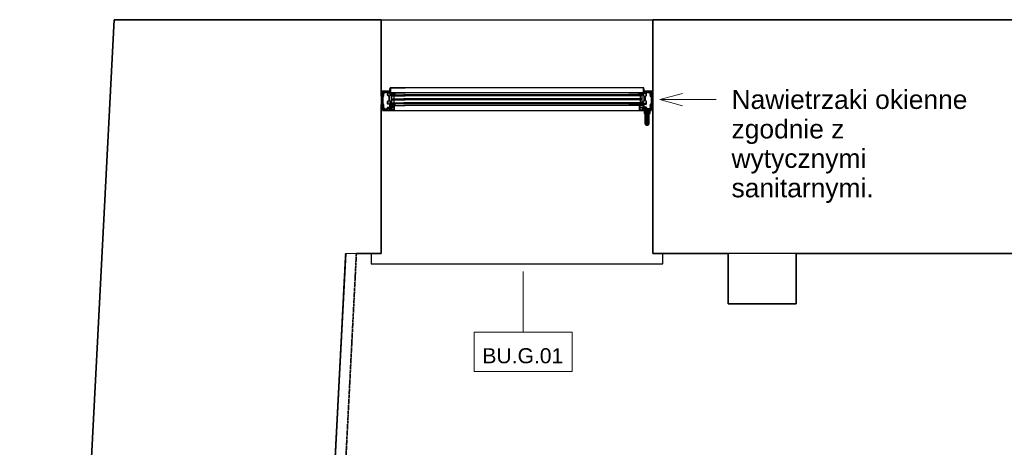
# Model space of a CAD drawing. Header units: centimetres. Extents: x -916 to 180, y 2044 to 2775.
# Tile 3 of 8: x -916 to -525, y 2605 to 2775. Entities that reach past the tile are written whole.
import ezdxf

# ---------------------------------------------------------------- set-up
doc = ezdxf.new("R2010")
doc.units = ezdxf.units.CM
doc.linetypes.add('Wyburzony', pattern=[0.48, 0.32, -0.16])
for name, color, linetype, lineweight in [('Elementy szczegółów', 8, 'Continuous', 25), ('Krawędzie wspólne-1', 135, 'Continuous', 18), ('Krawędzie wspólne-2', 241, 'Wyburzony', 18), ('Notatki tekstowe', 50, 'Continuous', 9), ('Notatki tekstowe-1', 7, 'Continuous', 9), ('Okna', 8, 'Continuous', 25), ('Okna-1', 9, 'Continuous', 25), ('Oznaczenia wielu kategorii', 50, 'Continuous', 9), ('Oznaczenia wielu kategorii-1', 7, 'Continuous', 9), ('Ściany', 8, 'Continuous', 25), ('Ściany-1', 55, 'Continuous', 35), ('Ściany-2', 21, 'Wyburzony', 35)]:
    doc.layers.add(name, color=color, linetype=linetype, lineweight=lineweight)
doc.styles.add('Arial', font='arial.ttf', dxfattribs={"height": 7.5})
doc.styles.add('Arial_1', font='arial.ttf', dxfattribs={"height": 6})

# ---------------------------------------------------------------- blocks, each defined once
blk = doc.blocks.new('Zabudowa_szachtu2 - Zabudowa_szachtu-810501-Stan_istniejący _ zmiany bud_')
at = {"layer": 'Ściany'}
blk.add_line((-607.22, 2682.08), (-634.22, 2682.08), dxfattribs=at)
at = {"layer": 'Ściany-1'}
for p, q in [((-634.22, 2682.08), (-634.22, 2662.08)), ((-607.22, 2662.08), (-607.22, 2682.08)), ((-634.22, 2662.08), (-607.22, 2662.08))]:
    blk.add_line(p, q, dxfattribs=at)
blk = doc.blocks.new('JANSEN_AG_Jansen_Janisol_Arte_66_window_2022 - Type 1-V2-Stan_istniejący _ zmiany bud_')
at = {"layer": 'Okna-1'}
for points in [[(52.55, 9.25), (52.9, 9.25), (52.9, 10.45), (50.5, 10.45), (50.53, 9.25), (52.3, 9.25)], [(51.7, 4.55), (51.93, 4.58), (52.15, 4.67), (52.34, 4.81), (52.48, 5), (52.57, 5.22), (52.6, 5.45), (52.57, 9.25), (50.8, 9.25), (50.83, 5.22), (50.92, 5), (51.06, 4.81), (51.25, 4.67), (51.47, 4.58)]]:
    blk.add_hatch(color=256, dxfattribs=at).paths.add_polyline_path(points)
at = {"layer": 'Elementy szczegółów'}
for p, q in [((-50.69, 18.05), (-54, 18.05)), ((-54, 18.05), (-54, 11.45)), ((-54, 18.05), (-54, 11.45)), ((-54, 18.05), (-54, 11.45)), ((-54, 16.45), (-54, 16.7)), ((-53.85, 18.05), (-51.15, 18.05)), ((-51.15, 17.75), (-53.55, 17.75)), ((-53.55, 17.45), (-53.15, 17.45)), ((-53.54, 17.75), (-53.06, 17.75)), ((-53.08, 17.54), (-53.29, 17.56)), ((-53, 17.08), (-52.98, 17.43)), ((-53, 16.45), (-53, 16.7)), ((-52.93, 17.06), (-52.97, 17.05)), ((-52.94, 17.75), (-51.15, 17.75)), ((-52.75, 17.42), (-52.86, 17.14)), ((-51.5, 16.64), (-51.5, 16.89)), ((-51.49, 17.69), (-51.23, 17.7)), ((-51.14, 17.5), (-51.36, 17.45)), ((-51.35, 17.45), (-48.85, 17.45)), ((-51.09, 17.74), (-51.07, 17.58)), ((-50.45, 19.45), (-50.69, 18.05)), ((50.44, 19.45), (-50.45, 19.45)), ((-50.2, 16.64), (-50.2, 16.89)), ((-50, 16.65), (-50.16, 16.77)), ((-48.85, 17.15), (-50.15, 17.15)), ((-50.13, 16.84), (-49.77, 16.9)), ((-50.01, 16.74), (-49.99, 16.67)), ((-49.91, 16.72), (-49.91, 16.71)), ((-49.8, 16.25), (-44.5, 16.25)), ((-49.7, 17.1), (-48.93, 17.1)), ((-49.24, 16.7), (-49.28, 16.75)), ((-49.18, 16.74), (-49.21, 16.71)), ((-48.7, 16.91), (-49.06, 16.92)), ((-48.9, 16.25), (-48.9, 15.08)), ((-48.85, 17.45), (-44.5, 17.45)), ((-48.7, 17.26), (-48.7, 17.3)), ((-48.59, 16.75), (-48.66, 16.88)), ((45, 17.45), (-45, 17.45)), ((45, 16.65), (-45, 16.65)), ((45, 16.25), (-45, 16.25)), ((48.85, 17.45), (44.5, 17.45)), ((49.8, 16.25), (44.5, 16.25)), ((48.59, 16.75), (48.66, 16.88)), ((48.7, 17.26), (48.7, 17.3)), ((48.7, 16.91), (49.06, 16.92)), ((51.35, 17.45), (48.85, 17.45)), ((48.85, 17.15), (50.15, 17.15)), ((48.9, 16.25), (48.9, 15.08)), ((49.7, 17.1), (48.93, 17.1)), ((49.18, 16.74), (49.21, 16.71)), ((49.24, 16.7), (49.28, 16.75)), ((50.13, 16.84), (49.77, 16.9)), ((49.91, 16.72), (49.91, 16.71)), ((50.01, 16.74), (49.99, 16.67)), ((50, 16.65), (50.16, 16.77)), ((50.2, 16.64), (50.2, 16.89)), ((50.69, 18.05), (50.44, 19.45)), ((54, 18.05), (50.69, 18.05)), ((51.09, 17.74), (51.07, 17.58)), ((51.14, 17.5), (51.36, 17.45)), ((53.85, 18.05), (51.15, 18.05)), ((52.94, 17.75), (51.15, 17.75)), ((51.15, 17.75), (53.55, 17.75)), ((51.49, 17.69), (51.23, 17.7)), ((51.5, 16.64), (51.5, 16.89)), ((52.75, 17.42), (52.86, 17.14)), ((52.93, 17.06), (52.97, 17.05)), ((53, 17.08), (52.98, 17.43)), ((53, 16.45), (53, 16.7)), ((53.54, 17.75), (53.06, 17.75)), ((53.08, 17.54), (53.29, 17.56)), ((53.55, 17.45), (53.15, 17.45)), ((54, 11.45), (54, 18.05)), ((54, 18.05), (54, 11.45)), ((54, 18.05), (54, 11.45)), ((54, 16.45), (54, 16.7)), ((-54, 12.21), (-54, 12.46)), ((-53, 12.21), (-53, 12.46)), ((-51.5, 13.51), (-51.5, 13.76)), ((-50.6, 12.95), (-51.35, 12.95)), ((-51.3, 13.1), (-50.56, 13.1)), ((-50.5, 11.8), (-50.5, 12.85)), ((-50.36, 12.9), (-50.36, 11.75)), ((-50.2, 13.51), (-50.2, 13.76)), ((-50.01, 13.26), (-50.03, 13.24)), ((-50.02, 13.23), (-49.94, 13.21)), ((-49.92, 13.18), (-49.94, 13.17)), ((-49.93, 13.14), (-49.85, 13.13)), ((-49.84, 13.09), (-49.86, 13.07)), ((-49.85, 13.06), (-49.75, 13.04)), ((-49.8, 15.08), (-44.5, 15.08)), ((-49.8, 14.68), (-44.5, 14.68)), ((-49.8, 13.5), (-44.5, 13.5)), ((-49.65, 12.65), (-49.65, 12.75)), ((-49.51, 12.5), (-49.55, 12.5)), ((-48.73, 12.5), (-49.45, 12.5)), ((-49.05, 12.9), (-48.7, 12.95)), ((-49, 12.42), (-49, 12.4)), ((-48.78, 12.5), (-48.92, 12.5)), ((-48.9, 14.68), (-48.9, 13.5)), ((-48.84, 12.19), (-48.84, 11.58)), ((-48.7, 12.36), (-48.7, 12.47)), ((-48.7, 10.58), (-48.7, 12.42)), ((-48.61, 12.33), (-48.67, 12.33)), ((-48.65, 12.33), (-44.5, 12.33)), ((-48.5, 13.05), (-48.44, 13.09)), ((45, 15.08), (-45, 15.08)), ((45, 14.68), (-45, 14.68)), ((45, 13.5), (-45, 13.5)), ((45, 13.1), (-45, 13.1)), ((45, 12.33), (-45, 12.33)), ((49.8, 15.08), (44.5, 15.08)), ((49.8, 14.68), (44.5, 14.68)), ((49.8, 13.5), (44.5, 13.5)), ((48.65, 12.33), (44.5, 12.33)), ((48.5, 13.05), (48.44, 13.09)), ((48.61, 12.33), (48.67, 12.33)), ((49.05, 12.9), (48.7, 12.95)), ((48.7, 12.36), (48.7, 12.47)), ((48.7, 10.58), (48.7, 12.42)), ((48.73, 12.5), (49.45, 12.5)), ((48.78, 12.5), (48.92, 12.5)), ((48.84, 12.19), (48.84, 11.58)), ((48.9, 14.68), (48.9, 13.5)), ((49, 12.42), (49, 12.4)), ((49.51, 12.5), (49.55, 12.5)), ((49.65, 12.65), (49.65, 12.75)), ((49.85, 13.06), (49.75, 13.04)), ((49.84, 13.09), (49.86, 13.07)), ((49.93, 13.14), (49.85, 13.13)), ((49.92, 13.18), (49.94, 13.17)), ((50.02, 13.23), (49.94, 13.21)), ((50.01, 13.26), (50.03, 13.24)), ((50.2, 13.51), (50.2, 13.76)), ((50.36, 12.9), (50.36, 11.75)), ((50.5, 11.8), (50.5, 12.85)), ((51.3, 13.1), (50.56, 13.1)), ((50.6, 12.95), (51.35, 12.95)), ((51.5, 13.51), (51.5, 13.76)), ((53, 12.21), (53, 12.46)), ((54, 12.21), (54, 12.46)), ((-54, 11.45), (-53.5, 11.45)), ((-53.15, 11.45), (-53.85, 11.45)), ((-53.5, 10.45), (53.5, 10.45)), ((-53.45, 10.98), (-53.4, 11.08)), ((-53.2, 10.83), (-53.14, 10.92)), ((-53.19, 11.26), (-52.91, 11.26)), ((-53.14, 10.92), (-53.19, 10.83)), ((-53.17, 11.45), (-53.16, 11.45)), ((-53.15, 10.75), (-51.71, 10.75)), ((-50.35, 10.45), (-53.15, 10.45)), ((-52.88, 11.23), (-52.88, 11.06)), ((-52.82, 11), (-51.99, 11)), ((-52.19, 10.83), (-52.25, 10.77)), ((-51.96, 10.76), (-52.13, 10.84)), ((-51.71, 10.75), (-51.9, 10.75)), ((-51.89, 11.06), (-51.81, 11.07)), ((-51.67, 10.83), (-51.77, 11)), ((-51.64, 11.08), (-51.54, 10.91)), ((-51.59, 11.3), (-51.55, 11.3)), ((-51.55, 11.15), (-51.59, 11.15)), ((-51.5, 11.35), (-51.5, 11.55)), ((-51.35, 11.7), (-50.6, 11.7)), ((-50.2, 11.45), (-50.2, 10.95)), ((-50.2, 10.71), (-50.2, 10.63)), ((-50.08, 10.5), (-48.78, 10.5)), ((-49.88, 10.83), (-50.06, 10.85)), ((-49.91, 10.92), (-49.91, 11.48)), ((-49.81, 10.7), (-49.81, 10.76)), ((-48.89, 10.64), (-49.76, 10.64)), ((-48.89, 11.53), (-49.69, 11.53)), ((-49.69, 11.4), (-48.89, 11.4)), ((-48.84, 11.35), (-48.84, 10.69)), ((50.07, 10.5), (48.78, 10.5)), ((48.84, 11.35), (48.84, 10.69)), ((48.89, 11.53), (49.68, 11.53)), ((49.68, 11.4), (48.89, 11.4)), ((48.89, 10.64), (49.76, 10.64)), ((49.81, 10.7), (49.81, 10.76)), ((49.88, 10.83), (50.06, 10.85)), ((49.91, 10.92), (49.91, 11.48)), ((50.2, 11.45), (50.2, 10.95)), ((50.2, 10.71), (50.2, 10.63)), ((50.35, 10.45), (53.15, 10.45)), ((51.35, 11.7), (50.6, 11.7)), ((51.5, 11.35), (51.5, 11.55)), ((51.64, 11.08), (51.54, 10.91)), ((51.59, 11.3), (51.55, 11.3)), ((51.55, 11.15), (51.59, 11.15)), ((51.67, 10.83), (51.77, 11)), ((51.71, 10.75), (51.9, 10.75)), ((53.15, 10.75), (51.71, 10.75)), ((51.89, 11.06), (51.81, 11.07)), ((51.96, 10.76), (52.13, 10.84)), ((52.82, 11), (51.99, 11)), ((52.19, 10.83), (52.25, 10.77)), ((52.88, 11.23), (52.88, 11.06)), ((53.19, 11.26), (52.91, 11.26)), ((53.2, 10.83), (53.14, 10.92)), ((53.14, 10.92), (53.19, 10.83)), ((53.17, 11.45), (53.15, 11.45)), ((53.15, 11.45), (53.85, 11.45)), ((53.45, 10.98), (53.4, 11.08)), ((53.5, 11.45), (54, 11.45))]:
    blk.add_line(p, q, dxfattribs=at)
at = {"layer": 'Elementy szczegółów', "flags": 128}
for points in [[(-54, 16.07), (-54, 16.45), (-53.93, 16.45), (-53.93, 16.7), (-54, 16.7), (-54, 17.9)], [(-53.55, 17.89), (-51.15, 17.89), (-51.15, 17.9), (-53.85, 17.9), (-53.85, 16.7), (-53.78, 16.7), (-53.78, 16.45), (-53.85, 16.45), (-53.85, 16.05), (-53.7, 15.9), (-53.81, 15.79), (-53.94, 15.93)], [(-53.06, 15.93), (-53.19, 15.79), (-53.3, 15.9), (-53.15, 16.05), (-53.15, 16.45), (-53.23, 16.45), (-53.23, 16.7), (-53.15, 16.7), (-53.15, 17.3), (-53.55, 17.3)], [(-53, 17.3), (-53, 16.7), (-53.08, 16.7), (-53.08, 16.45), (-53, 16.45), (-53, 16.07)], [(-51.5, 16.48), (-51.5, 16.64), (-51.43, 16.64), (-51.43, 16.89), (-51.5, 16.89), (-51.5, 17.3)], [(-50.15, 17.29), (-48.85, 17.29), (-48.85, 17.3), (-50.4, 17.3), (-51.35, 17.3), (-51.35, 16.89), (-51.28, 16.89), (-51.28, 16.64), (-51.35, 16.64), (-51.35, 16.46), (-51.2, 16.31), (-51.31, 16.2), (-51.44, 16.34)], [(-50.3, 19.12), (-50.3, 17.45), (-50.6, 17.45)], [(-50.26, 16.34), (-50.39, 16.2), (-50.5, 16.31), (-50.35, 16.46), (-50.35, 16.64), (-50.43, 16.64), (-50.43, 16.89), (-50.35, 16.89), (-50.35, 17.09)], [(-44.5, 17.45), (-50.3, 17.45), (-50.3, 19.45), (-44.5, 19.45)], [(-50.2, 17.1), (-50.2, 16.89), (-50.28, 16.89), (-50.28, 16.64), (-50.2, 16.64), (-50.2, 16.48)], [(-44.5, 13.1), (-49.8, 13.1), (-49.8, 16.65), (-44.5, 16.65)], [(-49.31, 16.76), (-49.43, 16.76), (-49.55, 16.75)], [(44.5, 17.45), (50.3, 17.45), (50.3, 19.45), (44.5, 19.45)], [(44.5, 13.1), (49.8, 13.1), (49.8, 16.65), (44.5, 16.65)], [(50.15, 17.29), (48.85, 17.29), (48.85, 17.3), (50.4, 17.3), (51.35, 17.3), (51.35, 16.89), (51.27, 16.89), (51.27, 16.64), (51.35, 16.64), (51.35, 16.46), (51.2, 16.31), (51.31, 16.2), (51.44, 16.34)], [(49.31, 16.76), (49.43, 16.76), (49.55, 16.75)], [(50.2, 17.1), (50.2, 16.89), (50.27, 16.89), (50.27, 16.64), (50.2, 16.64), (50.2, 16.48)], [(50.26, 16.34), (50.39, 16.2), (50.5, 16.31), (50.35, 16.46), (50.35, 16.64), (50.42, 16.64), (50.42, 16.89), (50.35, 16.89), (50.35, 17.09)], [(50.3, 19.12), (50.3, 17.45), (50.6, 17.45)], [(53.54, 17.89), (51.15, 17.89), (51.15, 17.9), (53.85, 17.9), (53.85, 16.7), (53.77, 16.7), (53.77, 16.45), (53.85, 16.45), (53.85, 16.05), (53.7, 15.9), (53.81, 15.79), (53.94, 15.93)], [(51.5, 16.48), (51.5, 16.64), (51.42, 16.64), (51.42, 16.89), (51.5, 16.89), (51.5, 17.3)], [(53, 17.3), (53, 16.7), (53.07, 16.7), (53.07, 16.45), (53, 16.45), (53, 16.07)], [(53.06, 15.93), (53.19, 15.79), (53.3, 15.9), (53.15, 16.05), (53.15, 16.45), (53.22, 16.45), (53.22, 16.7), (53.15, 16.7), (53.15, 17.3), (53.54, 17.3)], [(54, 16.07), (54, 16.45), (53.92, 16.45), (53.92, 16.7), (54, 16.7), (54, 17.9)], [(-54, 11.6), (-54, 12.21), (-53.93, 12.21), (-53.93, 12.46), (-54, 12.46), (-54, 12.83)], [(-53.94, 12.97), (-53.81, 13.11), (-53.7, 13), (-53.85, 12.85), (-53.85, 12.46), (-53.78, 12.46), (-53.78, 12.21), (-53.85, 12.21), (-53.85, 11.6), (-53.15, 11.6), (-53.15, 12.21), (-53.23, 12.21), (-53.23, 12.46), (-53.15, 12.46), (-53.15, 12.85), (-53.3, 13), (-53.19, 13.11), (-53.06, 12.97)], [(-51.72, 10.61), (-53.15, 10.61), (-51.71, 10.6), (-50.35, 10.6), (-50.35, 13.51), (-50.43, 13.51), (-50.43, 13.76), (-50.35, 13.76), (-50.35, 13.94), (-50.5, 14.09), (-50.39, 14.2), (-50.26, 14.06)], [(-53, 12.83), (-53, 12.46), (-53.08, 12.46), (-53.08, 12.21), (-53, 12.21), (-53, 11.6)], [(-51.5, 13.1), (-51.5, 13.51), (-51.43, 13.51), (-51.43, 13.76), (-51.5, 13.76), (-51.5, 13.92)], [(-51.44, 14.06), (-51.31, 14.2), (-51.2, 14.09), (-51.35, 13.94), (-51.35, 13.76), (-51.28, 13.76), (-51.28, 13.51), (-51.35, 13.51), (-51.35, 13.15)], [(-50.2, 13.92), (-50.2, 13.76), (-50.28, 13.76), (-50.28, 13.51), (-50.2, 13.51), (-50.2, 10.6)], [(-49.02, 12.38), (-49.8, 12.38), (-49.8, 12.24), (-48.89, 12.24)], [(-49.73, 13.02), (-49.74, 12.98), (-49.72, 12.97)], [(49.02, 12.38), (49.8, 12.38), (49.8, 12.24), (48.89, 12.24)], [(49.73, 13.02), (49.74, 12.98), (49.72, 12.97)], [(50.2, 13.92), (50.2, 13.76), (50.27, 13.76), (50.27, 13.51), (50.2, 13.51), (50.2, 10.6)], [(51.72, 10.61), (53.15, 10.61), (51.71, 10.6), (50.35, 10.6), (50.35, 13.51), (50.42, 13.51), (50.42, 13.76), (50.35, 13.76), (50.35, 13.94), (50.5, 14.09), (50.39, 14.2), (50.26, 14.06)], [(51.44, 14.06), (51.31, 14.2), (51.2, 14.09), (51.35, 13.94), (51.35, 13.76), (51.27, 13.76), (51.27, 13.51), (51.35, 13.51), (51.35, 13.15)], [(51.5, 13.1), (51.5, 13.51), (51.42, 13.51), (51.42, 13.76), (51.5, 13.76), (51.5, 13.92)], [(53, 12.83), (53, 12.46), (53.07, 12.46), (53.07, 12.21), (53, 12.21), (53, 11.6)], [(53.94, 12.97), (53.81, 13.11), (53.7, 13), (53.85, 12.85), (53.85, 12.46), (53.77, 12.46), (53.77, 12.21), (53.85, 12.21), (53.85, 11.6), (53.15, 11.6), (53.15, 12.21), (53.22, 12.21), (53.22, 12.46), (53.15, 12.46), (53.15, 12.85), (53.3, 13), (53.19, 13.11), (53.06, 12.97)], [(54, 11.6), (54, 12.21), (53.92, 12.21), (53.92, 12.46), (54, 12.46), (54, 12.83)], [(-53.31, 10.9), (-53.26, 11), (-53.26, 11), (-53.32, 10.9)], [(-50.56, 11.55), (-51.35, 11.55), (-51.35, 11.35)], [(-50.2, 11), (-50.9, 11), (-50.98, 11.16), (-50.98, 11.24), (-50.9, 11.4), (-50.2, 11.4)], [(-50.98, 11.16), (-50.55, 11.4), (-50.55, 11)], [(-50.17, 10.92), (-50.15, 10.92), (-50.15, 11.48), (-50.17, 11.48)], [(-49.92, 10.9), (-50.02, 10.85), (-50.05, 10.85), (-50.05, 11.55), (-50.02, 11.55)], [(-50.02, 10.85), (-50.02, 11.55), (-49.92, 11.5)], [(49.92, 10.9), (50.02, 10.85), (50.05, 10.85), (50.05, 11.55), (50.02, 11.55)], [(50.02, 10.85), (50.02, 11.55), (49.92, 11.5)], [(50.17, 10.92), (50.15, 10.92), (50.15, 11.48), (50.17, 11.48)], [(50.2, 11), (50.9, 11), (50.98, 11.16), (50.98, 11.24), (50.9, 11.4), (50.2, 11.4)], [(50.98, 11.16), (50.55, 11.4), (50.55, 11)], [(50.56, 11.55), (51.35, 11.55), (51.35, 11.35)], [(53.31, 10.9), (53.26, 11), (53.26, 11), (53.32, 10.9)]]:
    blk.add_lwpolyline(points, dxfattribs=at)
for points in [[(-53.85, 12.21), (-53.78, 12.21), (-53.78, 12.46), (-53.85, 12.46), (-53.85, 12.85), (-53.7, 13), (-53.7, 15.9), (-53.85, 16.05), (-53.85, 16.45), (-53.78, 16.45), (-53.78, 16.7), (-53.85, 16.7), (-53.85, 17.15), (-53.7, 17.3), (-53.3, 17.3), (-53.15, 17.15), (-53.15, 16.7), (-53.23, 16.7), (-53.23, 16.45), (-53.15, 16.45), (-53.15, 16.05), (-53.3, 15.9), (-53.3, 13), (-53.15, 12.85), (-53.15, 12.46), (-53.23, 12.46), (-53.23, 12.21), (-53.15, 12.21), (-53.15, 11.75), (-53.3, 11.6), (-53.7, 11.6), (-53.85, 11.75)], [(-50.5, 16.31), (-50.35, 16.46), (-50.35, 16.64), (-50.43, 16.64), (-50.43, 16.89), (-50.35, 16.89), (-50.35, 17.15), (-50.5, 17.3), (-51.2, 17.3), (-51.35, 17.15), (-51.35, 16.89), (-51.28, 16.89), (-51.28, 16.64), (-51.35, 16.64), (-51.35, 16.46), (-50.9, 16.01), (-50.9, 14.39), (-51.35, 13.94), (-51.35, 13.76), (-51.28, 13.76), (-51.28, 13.51), (-51.35, 13.51), (-51.35, 13.25), (-51.2, 13.1), (-50.5, 13.1), (-50.35, 13.25), (-50.35, 13.51), (-50.43, 13.51), (-50.43, 13.76), (-50.35, 13.76), (-50.35, 13.94), (-50.5, 14.09)], [(-50.45, 19.45), (-50.3, 19.45), (-50.3, 19.12), (-50.6, 17.45), (-50.8, 17.45)], [(-49, 17.15), (-49, 17.1), (-49.7, 17.1), (-49.69, 17.15)], [(49, 17.15), (49, 17.1), (49.7, 17.1), (49.69, 17.15)], [(50.44, 19.45), (50.3, 19.45), (50.3, 19.12), (50.6, 17.45), (50.8, 17.45)], [(50.5, 16.31), (50.35, 16.46), (50.35, 16.64), (50.42, 16.64), (50.42, 16.89), (50.35, 16.89), (50.35, 17.15), (50.5, 17.3), (51.2, 17.3), (51.35, 17.15), (51.35, 16.89), (51.27, 16.89), (51.27, 16.64), (51.35, 16.64), (51.35, 16.46), (50.9, 16.01), (50.9, 14.39), (51.35, 13.94), (51.35, 13.76), (51.27, 13.76), (51.27, 13.51), (51.35, 13.51), (51.35, 13.25), (51.2, 13.1), (50.5, 13.1), (50.35, 13.25), (50.35, 13.51), (50.42, 13.51), (50.42, 13.76), (50.35, 13.76), (50.35, 13.94), (50.5, 14.09)], [(53.85, 12.21), (53.77, 12.21), (53.77, 12.46), (53.85, 12.46), (53.85, 12.85), (53.7, 13), (53.7, 15.9), (53.85, 16.05), (53.85, 16.45), (53.77, 16.45), (53.77, 16.7), (53.85, 16.7), (53.85, 17.15), (53.7, 17.3), (53.3, 17.3), (53.15, 17.15), (53.15, 16.7), (53.22, 16.7), (53.22, 16.45), (53.15, 16.45), (53.15, 16.05), (53.3, 15.9), (53.3, 13), (53.15, 12.85), (53.15, 12.46), (53.22, 12.46), (53.22, 12.21), (53.15, 12.21), (53.15, 11.75), (53.3, 11.6), (53.7, 11.6), (53.85, 11.75)]]:
    blk.add_lwpolyline(points, close=True, dxfattribs=at)
at = {"layer": 'Elementy szczegółów'}
for centre, radius, start, end in [((-53.85, 17.9), 0.15, 90, 180), ((-53.8, 16.07), 0.2, 180, 225), ((-53.55, 17.6), 0.295, 90, 270), ((-53.55, 17.6), 0.15, 90, 270), ((-53.53, 17.63), 0.118, 95.6445, 218.7253), ((-53.35, 17.81), 0.365, 223.5519, 261.2737), ((-53.48, 17.56), 0.021, 39.2375, 229.1173), ((-53.27, 17.87), 0.396, 235.8759, 251.9874), ((-53.15, 17.9), 0.451, 225.2369, 262.0464), ((-53.4, 17.47), 0.0247, 260.6822, 74.3018), ((-53.29, 17.54), 0.0168, 88.3181, 211.6819), ((-53.18, 17.69), 0.203, 231.4189, 261.1971), ((-53.21, 17.47), 0.0212, 270.7551, 92.9813), ((-53.15, 17.3), 0.15, 0, 90), ((-53.09, 17.43), 0.111, 2.2068, 83.2647), ((-53.07, 17.72), 0.0303, 40.0346, 86.665), ((-53.2, 16.07), 0.2, 315, 0), ((-53, 17.78), 0.0542, 221.9334, 318.0666), ((-52.98, 17.07), 0.025, 166.9682, 283.0318), ((-52.94, 17.72), 0.0325, 97.2961, 138.0607), ((-52.96, 17.17), 0.11, 287.1159, 346.003), ((-52.63, 17.36), 0.134, 95.8263, 153.3731), ((-54.97, 38.52), 21.16, 276.3107, 279.1697), ((-51.65, 17.42), 0.0405, 87.0635, 280.5466), ((-51.66, 17.62), 0.166, 271.6692, 307.1717), ((-51.72, 17.96), 0.586, 277.473, 292.527), ((-51.47, 16.87), 0.772, 76.741, 99.7196), ((-51.44, 17.4), 0.144, 94.6394, 141.8649), ((-51.49, 17.68), 0.00917, 88.033, 270), ((-51.26, 16.78), 0.679, 99.0644, 110.9356), ((-51.35, 17.3), 0.15, 90, 180), ((-51.3, 16.48), 0.2, 180, 225), ((-51.49, 16.63), 1.05, 78.8118, 90.244), ((-51.45, 17.5), 0.0126, 95.8171, 255.3907), ((-51.5, 17.96), 0.453, 275.3486, 300.5223), ((-51.48, 18.12), 0.63, 272.1223, 297.6366), ((-51.48, 17.89), 0.346, 273.7934, 301.8936), ((-51.3, 17.61), 0.0134, 287.4026, 72.5974), ((-51.29, 17.61), 0.0462, 305.1137, 76.6022), ((-51.23, 17.62), 0.073, 299.673, 90.327), ((-51.15, 17.9), 0.15, 0, 90), ((-51.15, 17.9), 0.15, 270, 0), ((-51.15, 17.91), 0.162, 270.008, 281.4781), ((-51.15, 17.58), 0.0819, 277.0768, 0), ((-51.11, 17.73), 0.02, 8.2975, 108.8505), ((-50.15, 17.09), 0.2, 90, 180), ((-50.4, 16.48), 0.2, 315, 0), ((-50.15, 17.1), 0.05, 90.0096, 178.7558), ((-50.14, 16.8), 0.0278, 123.5601, 232.5775), ((-50.07, 16.68), 0.162, 110.2761, 123.2509), ((-50.08, 17.06), 0.0251, 98.1708, 269.8705), ((-49.8, 15.24), 1.86, 86.7642, 98.6585), ((-50.13, 14.71), 2.32, 81.1304, 88.8304), ((-50, 16.74), 0.012, 43.2835, 194.0108), ((-50, 16.66), 0.0112, 232.1176, 20.4022), ((-49.63, 17.15), 0.539, 228.1054, 236.7263), ((-49.92, 16.71), 0.0112, 243.4141, 20.6435), ((-49.86, 16.74), 0.0579, 162.3195, 198.9111), ((-49.9, 16.75), 0.0126, 88.7763, 159.4345), ((-49.65, 19.86), 3.1, 265.3001, 271.7307), ((-49.78, 16.95), 0.0526, 287.5217, 78.0648), ((-49.3, 16.74), 0.0263, 36.8524, 93.5031), ((-49.23, 16.72), 0.0205, 221.1312, 325.1826), ((-49.16, 16.72), 0.0298, 65.5834, 139.44), ((-48.54, 18.58), 1.93, 251.7544, 270.402), ((-49.1, 16.9), 0.0138, 112.3843, 208.529), ((-49.07, 16.91), 0.05, 202.5905, 247.4095), ((-49.07, 16.84), 0.0822, 85.3454, 116.6744), ((-48.44, 18.3), 1.58, 245.5567, 266.7641), ((-48.93, 17.15), 0.0512, 269.8088, 315.4387), ((-48.87, 17.09), 0.0361, 44.0136, 134.5246), ((-48.85, 17.3), 0.15, 0, 90), ((-48.85, 17.3), 0.15, 270, 0), ((-48.8, 17.14), 0.0475, 217.0257, 306.3102), ((-48.87, 17.25), 0.174, 304.6591, 3.9129), ((-48.67, 17.3), 0.0329, 98.4746, 175.5435), ((-48.71, 16.85), 0.0606, 31.1918, 85.3926), ((-48.66, 17.26), 0.0714, 8.1113, 101.2299), ((-49.92, 17.04), 1.35, 358.1089, 9.7633), ((-48.57, 16.77), 0.0291, 215.8566, 9.9169), ((-47.68, 16.99), 0.884, 179.2559, 193.9116), ((-48.53, 16.69), 0.0389, 267.8033, 82.89), ((48.53, 16.69), 0.0389, 97.11, 272.1967), ((48.44, 18.3), 1.58, 273.2359, 294.4433), ((48.54, 18.58), 1.93, 269.598, 288.2456), ((47.68, 16.99), 0.884, 346.0884, 0.7441), ((48.57, 16.77), 0.0291, 170.0831, 324.1434), ((49.92, 17.04), 1.35, 170.2367, 181.8911), ((48.66, 17.26), 0.0714, 78.7701, 171.8887), ((48.71, 16.85), 0.0606, 94.6074, 148.8082), ((48.67, 17.3), 0.0329, 4.4565, 81.5254), ((48.85, 17.3), 0.15, 90, 180), ((48.85, 17.3), 0.15, 180, 270), ((48.87, 17.25), 0.174, 176.0871, 235.3409), ((48.8, 17.14), 0.0475, 233.6898, 322.9743), ((48.87, 17.09), 0.0361, 45.4754, 135.9864), ((48.93, 17.15), 0.0512, 224.5613, 270.1912), ((49.07, 16.84), 0.0822, 63.3256, 94.6546), ((49.07, 16.91), 0.05, 292.5905, 337.4095), ((49.1, 16.9), 0.0138, 331.471, 67.6157), ((49.16, 16.72), 0.0298, 40.56, 114.4166), ((49.23, 16.72), 0.0205, 214.8174, 318.8688), ((49.3, 16.74), 0.0263, 86.4969, 143.1476), ((49.65, 19.86), 3.1, 268.2693, 274.6999), ((49.8, 15.24), 1.86, 81.3415, 93.2358), ((49.78, 16.95), 0.0526, 101.9352, 252.4783), ((50.13, 14.71), 2.32, 91.1696, 98.8696), ((49.9, 16.75), 0.0126, 20.5655, 91.2237), ((49.86, 16.74), 0.0579, 341.0889, 17.6805), ((49.92, 16.71), 0.0112, 159.3565, 296.5859), ((49.63, 17.15), 0.539, 303.2737, 311.8946), ((50, 16.66), 0.0112, 159.5978, 307.8824), ((50, 16.74), 0.012, 345.9892, 136.7165), ((50.08, 17.06), 0.0251, 270.1295, 81.8292), ((50.07, 16.68), 0.162, 56.7491, 69.7239), ((50.15, 17.09), 0.2, 0, 90), ((50.15, 17.1), 0.05, 1.2442, 89.9904), ((50.14, 16.8), 0.0278, 307.4225, 56.4399), ((50.4, 16.48), 0.2, 180, 225), ((51.15, 17.9), 0.15, 90, 180), ((51.15, 17.9), 0.15, 180, 270), ((51.15, 17.58), 0.0819, 180, 262.9232), ((51.11, 17.73), 0.02, 71.1495, 171.7025), ((51.15, 17.91), 0.162, 258.5219, 269.992), ((51.23, 17.62), 0.073, 89.673, 240.327), ((51.48, 18.12), 0.63, 242.3634, 267.8777), ((51.29, 17.61), 0.0462, 103.3978, 234.8863), ((51.5, 17.96), 0.453, 239.4777, 264.6514), ((51.49, 16.63), 1.05, 89.756, 101.1882), ((51.47, 16.87), 0.772, 80.2804, 103.259), ((51.3, 17.61), 0.0134, 107.4026, 252.5974), ((51.48, 17.89), 0.346, 238.1064, 266.2066), ((51.35, 17.3), 0.15, 0, 90), ((51.26, 16.78), 0.679, 69.0644, 80.9356), ((51.3, 16.48), 0.2, 315, 0), ((51.44, 17.4), 0.144, 38.1351, 85.3606), ((51.45, 17.5), 0.0126, 284.6093, 84.1829), ((51.49, 17.68), 0.00917, 270, 91.967), ((51.72, 17.96), 0.586, 247.473, 262.527), ((51.66, 17.62), 0.166, 232.8283, 268.3308), ((54.97, 38.52), 21.16, 260.8303, 263.6893), ((51.65, 17.42), 0.0405, 259.4534, 92.9365), ((52.63, 17.36), 0.134, 26.6269, 84.1737), ((52.96, 17.17), 0.11, 193.997, 252.8841), ((52.94, 17.72), 0.0325, 41.9393, 82.7039), ((53, 17.78), 0.0542, 221.9334, 318.0666), ((52.98, 17.07), 0.025, 256.9682, 13.0318), ((53.09, 17.43), 0.111, 96.7353, 177.7932), ((53.15, 17.3), 0.15, 90, 180), ((53.2, 16.07), 0.2, 180, 225), ((53.07, 17.72), 0.0303, 93.335, 139.9654), ((53.21, 17.47), 0.0212, 87.0187, 269.2449), ((53.15, 17.9), 0.451, 277.9536, 314.7631), ((53.18, 17.69), 0.203, 278.8029, 308.5811), ((53.29, 17.54), 0.0168, 328.3181, 91.6819), ((53.4, 17.47), 0.0247, 105.6982, 279.3178), ((53.27, 17.87), 0.396, 288.0126, 304.1241), ((53.35, 17.81), 0.365, 278.7263, 316.4481), ((53.48, 17.56), 0.021, 310.8827, 140.7625), ((53.54, 17.6), 0.295, 270, 90), ((53.53, 17.63), 0.118, 321.2747, 84.3555), ((53.55, 17.6), 0.15, 270, 90), ((53.85, 17.9), 0.15, 360, 90), ((53.8, 16.07), 0.2, 315, 0), ((-53.8, 12.83), 0.2, 135, 180), ((-53.2, 12.83), 0.2, 360, 45), ((-51.3, 13.92), 0.2, 135, 180), ((-51.35, 13.1), 0.15, 180, 270), ((-51.3, 13.15), 0.05, 180, 270), ((-50.6, 12.85), 0.1, 0, 90), ((-50.6, 11.8), 0.1, 270, 0), ((-50.56, 12.9), 0.2, 360, 90), ((-50.56, 11.75), 0.2, 270, 0), ((-50.4, 13.92), 0.2, 360, 45), ((-50.17, 13.28), 0.0276, 90.901, 199.1336), ((-30.5, 25.3), 23.08, 211.423, 213.0003), ((-50.16, 12.45), 0.849, 80.5284, 90.2798), ((-50.02, 13.24), 0.0104, 139.8755, 265.0144), ((-50.03, 13.27), 0.0188, 321.0159, 76.9327), ((-49.94, 13.19), 0.0192, 317.2914, 80.619), ((-49.93, 13.16), 0.0145, 136.7774, 264.1038), ((-49.85, 13.07), 0.0107, 129.7442, 264.9657), ((-49.85, 13.11), 0.0227, 309.8334, 83.1308), ((-49.78, 12.77), 0.0841, 206.8434, 297.0271), ((-49.75, 13.02), 0.02, 345.7906, 83.7461), ((-49.73, 12.99), 0.0102, 163.6513, 244.0898), ((-49.82, 12.84), 0.163, 297.3766, 330.1669), ((-49.71, 13.01), 0.0422, 255.8689, 303.1812), ((-49.21, 12.16), 0.938, 90.135, 119.995), ((-49.66, 12.75), 0.0116, 1.3348, 148.6652), ((-49.49, 12.65), 0.161, 181.3568, 242.7264), ((-49.57, 12.91), 0.0259, 121.118, 270), ((-49.25, 12.31), 0.708, 87.3752, 118.3608), ((-49.59, 13.58), 0.689, 270.91, 305.9388), ((-49.58, 12.48), 0.0265, 31.6129, 61.4528), ((-49.48, 12.5), 0.03, 3.8226, 180), ((-49.22, 13.06), 0.0396, 270, 86.519), ((-48.84, 12.33), 0.77, 88.9728, 116.4147), ((-49.06, 12.93), 0.0319, 116.4556, 278.9254), ((-48.73, 12.17), 0.851, 95.6076, 113.2807), ((-49.02, 12.4), 0.02, 270, 0), ((-48.92, 12.42), 0.08, 90, 180), ((-48.89, 12.19), 0.05, 0, 90), ((-48.82, 13.06), 0.04, 278.8002, 91.1211), ((-48.78, 12.42), 0.08, 0, 90), ((-48.73, 12.47), 0.0306, 0.7216, 89.2785), ((-48.81, 13.44), 0.498, 283.6034, 309.3858), ((-48.67, 12.36), 0.0301, 180.7686, 269.1824), ((-48.61, 12.35), 0.0216, 273.9241, 357.2462), ((-46.1, 12.35), 2.49, 172.2647, 179.881), ((-47.88, 12.56), 0.702, 137.0393, 169.7545), ((-48.42, 13.06), 0.0394, 318.5629, 129.8567), ((48.42, 13.06), 0.0394, 50.1433, 221.4371), ((47.88, 12.56), 0.702, 10.2455, 42.9607), ((48.81, 13.44), 0.498, 230.6142, 256.3966), ((46.1, 12.35), 2.49, 0.119, 7.7353), ((48.61, 12.35), 0.0216, 182.7538, 266.0759), ((48.67, 12.36), 0.0301, 270.8176, 359.2314), ((48.78, 12.42), 0.08, 90, 180), ((48.73, 12.47), 0.0306, 90.7215, 179.2784), ((48.82, 13.06), 0.04, 88.8789, 261.1998), ((48.84, 12.33), 0.77, 63.5853, 91.0272), ((48.73, 12.17), 0.851, 66.7193, 84.3924), ((48.89, 12.19), 0.05, 90, 180), ((48.92, 12.42), 0.08, 0, 90), ((49.02, 12.4), 0.02, 180, 270), ((49.06, 12.93), 0.0319, 261.0746, 63.5444), ((49.22, 13.06), 0.0396, 93.481, 270), ((49.59, 13.58), 0.689, 234.0612, 269.09), ((49.21, 12.16), 0.938, 60.005, 89.865), ((49.25, 12.31), 0.708, 61.6392, 92.6248), ((49.48, 12.5), 0.03, 360, 176.1774), ((49.58, 12.48), 0.0265, 118.5472, 148.3871), ((49.49, 12.65), 0.161, 297.2736, 358.6432), ((49.57, 12.91), 0.0259, 270, 58.882), ((49.66, 12.75), 0.0116, 31.3348, 178.6652), ((49.82, 12.84), 0.163, 209.8331, 242.6234), ((49.71, 13.01), 0.0422, 236.8188, 284.1311), ((49.75, 13.02), 0.02, 96.2539, 194.2094), ((49.73, 12.99), 0.0102, 295.9102, 16.3487), ((49.78, 12.77), 0.0841, 242.9729, 333.1566), ((49.85, 13.11), 0.0227, 96.8692, 230.1666), ((30.5, 25.3), 23.08, 326.9997, 328.577), ((49.85, 13.07), 0.0107, 275.0343, 50.2558), ((49.94, 13.19), 0.0192, 99.381, 222.7086), ((49.93, 13.16), 0.0145, 275.8962, 43.2226), ((50.03, 13.27), 0.0188, 103.0673, 218.9841), ((50.16, 12.45), 0.849, 89.7202, 99.4716), ((50.02, 13.24), 0.0104, 274.9856, 40.1245), ((50.17, 13.28), 0.0276, 340.8664, 89.099), ((50.4, 13.92), 0.2, 135, 180), ((50.56, 12.9), 0.2, 90, 180), ((50.56, 11.75), 0.2, 180, 270), ((50.6, 12.85), 0.1, 90, 180), ((50.6, 11.8), 0.1, 180, 270), ((51.3, 13.15), 0.05, 270, 0), ((51.35, 13.1), 0.15, 270, 0), ((51.3, 13.92), 0.2, 360, 45), ((53.2, 12.83), 0.2, 135, 180), ((53.8, 12.83), 0.2, 360, 45), ((-53.85, 11.6), 0.15, 180, 270), ((-53.15, 10.8), 0.35, 150, 270), ((-53.36, 11.21), 0.0811, 150.9801, 291.475), ((-52.92, 10.9), 0.62, 122.2354, 145.2889), ((-53.27, 11), 0.15, 329.1044, 150), ((-53.15, 10.8), 0.2, 150, 270), ((-53.15, 10.8), 0.19, 150, 270), ((-53.27, 11), 0.15, 90, 112.4755), ((-53.27, 11.26), 0.0241, 115.9276, 314.8873), ((-53, 10.73), 0.62, 73.1531, 116.2547), ((-53.27, 11), 0.15, 329.1044, 90), ((-53.15, 11.24), 0.21, 94.5701, 118.8054), ((-53.19, 11.15), 0.113, 91.9019, 120.8283), ((-53.15, 10.8), 0.0502, 145.3142, 289.645), ((-53.15, 10.8), 0.05, 150, 270), ((-53.15, 11.6), 0.147, 269.8148, 290.0291), ((-53.15, 11.6), 0.15, 270, 0), ((-52.73, 8.49), 2.3, 79.9058, 100.1078), ((-53.01, 11.02), 0.445, 54.5243, 102.4482), ((-52.91, 11.23), 0.03, 1.1423, 90), ((-52.82, 11.06), 0.0601, 181.1423, 270), ((-52.84, 11.27), 0.0597, 355.924, 71.8598), ((-52.73, 11.26), 0.05, 175.924, 350.6078), ((-52.81, 11.27), 0.131, 350.6078, 62.0614), ((-52.31, 10.83), 0.0818, 254.4256, 314.7781), ((-52.15, 10.8), 0.0461, 65.016, 136.8401), ((-51.99, 10.98), 0.029, 16.1549, 90), ((-51.64, 11.09), 0.343, 198.8643, 227.9191), ((-51.9, 10.9), 0.149, 244.831, 268.9012), ((-51.88, 11.03), 0.0259, 100.214, 180), ((-51.72, 11.02), 0.183, 177.1271, 233.6335), ((-51.85, 10.86), 0.025, 219.4662, 45.6826), ((-51.81, 11.03), 0.0344, 19.1659, 91.8779), ((-51.59, 11.1), 0.2, 90, 210.0036), ((-51.22, 11.21), 0.588, 196.6469, 220.932), ((-51.72, 10.81), 0.2, 270, 30), ((-51.71, 10.8), 0.0502, 264.5832, 29.8524), ((-51.71, 10.8), 0.05, 270, 30), ((-51.59, 11.1), 0.05, 90, 210), ((-51.55, 11.35), 0.05, 270, 0), ((-51.55, 11.35), 0.2, 270, 0), ((-51.35, 11.55), 0.15, 90, 180), ((-51.25, 11.1), 0.36, 343.9938, 16.0062), ((-50.35, 10.6), 0.15, 270, 0), ((-50.17, 11.45), 0.03, 90, 180), ((-50.17, 10.95), 0.03, 180, 270), ((-50.06, 10.71), 0.143, 92.8734, 181.3186), ((-50.08, 10.63), 0.125, 180, 270), ((-50.12, 11.57), 0.0613, 146.0535, 322.017), ((-50, 11.5), 0.194, 34.4702, 149.5732), ((-50.15, 11.59), 0.113, 272.323, 337.6611), ((-50.15, 10.81), 0.113, 22.3389, 87.677), ((-50.01, 11.49), 0.0739, 38.8359, 150.2195), ((-50.02, 11.52), 0.03, 60, 90), ((-50.02, 10.88), 0.03, 270, 300), ((-49.69, 11.72), 0.319, 214.6245, 270.2128), ((-49.93, 11.48), 0.02, 0, 60), ((-49.93, 10.92), 0.02, 300, 0), ((-49.89, 10.76), 0.075, 0, 85), ((-49.69, 11.72), 0.189, 214.6245, 270.2128), ((-49.75, 10.7), 0.0609, 178.5576, 259.7441), ((-48.89, 11.58), 0.05, 270, 0), ((-48.89, 11.35), 0.05, 0, 90), ((-48.89, 10.69), 0.05, 270, 0), ((-48.78, 10.58), 0.08, 270, 0), ((48.78, 10.58), 0.08, 180, 270), ((48.89, 11.58), 0.05, 180, 270), ((48.89, 11.35), 0.05, 90, 180), ((48.89, 10.69), 0.05, 180, 270), ((49.69, 11.72), 0.319, 269.7872, 325.3755), ((49.69, 11.72), 0.189, 269.7872, 325.3755), ((49.75, 10.7), 0.0609, 280.2559, 1.4424), ((49.88, 10.76), 0.075, 95, 180), ((50, 11.5), 0.194, 30.4268, 145.5298), ((49.93, 11.48), 0.02, 120, 180), ((49.93, 10.92), 0.02, 180, 240), ((50.01, 11.49), 0.0739, 29.7805, 141.1641), ((50.02, 11.52), 0.03, 90, 120), ((50.02, 10.88), 0.03, 240, 270), ((50.15, 11.59), 0.113, 202.3389, 267.677), ((50.15, 10.81), 0.113, 92.323, 157.6611), ((50.06, 10.71), 0.143, 358.6814, 87.1266), ((50.12, 11.57), 0.0613, 217.983, 33.9465), ((50.07, 10.63), 0.125, 270, 0), ((50.17, 11.45), 0.03, 0, 90), ((50.17, 10.95), 0.03, 270, 0), ((50.35, 10.6), 0.15, 180, 270), ((51.25, 11.1), 0.36, 163.9938, 196.0062), ((51.35, 11.55), 0.15, 0, 90), ((51.55, 11.35), 0.2, 180, 270), ((51.55, 11.35), 0.05, 180, 270), ((51.72, 10.81), 0.2, 150, 270), ((51.59, 11.1), 0.2, 329.9964, 90), ((51.59, 11.1), 0.05, 330, 90), ((51.22, 11.21), 0.588, 319.068, 343.3531), ((51.71, 10.8), 0.0502, 150.1476, 275.4168), ((51.71, 10.8), 0.05, 150, 270), ((51.81, 11.03), 0.0344, 88.1221, 160.8341), ((51.72, 11.02), 0.183, 306.3665, 2.8729), ((51.85, 10.86), 0.025, 134.3174, 320.5338), ((51.64, 11.09), 0.343, 312.0809, 341.1357), ((51.88, 11.03), 0.0259, 0, 79.786), ((51.9, 10.9), 0.149, 271.0988, 295.169), ((51.99, 10.98), 0.029, 90, 163.8451), ((52.15, 10.8), 0.0461, 43.1599, 114.984), ((52.31, 10.83), 0.0818, 225.2219, 285.5744), ((52.73, 8.49), 2.3, 79.8922, 100.0942), ((52.81, 11.27), 0.131, 117.9386, 189.3922), ((52.73, 11.26), 0.05, 189.3922, 4.076), ((53.01, 11.02), 0.445, 77.5518, 125.4757), ((52.84, 11.27), 0.0597, 108.1402, 184.076), ((53, 10.73), 0.62, 63.7453, 106.8469), ((52.82, 11.06), 0.0601, 270, 358.8577), ((52.91, 11.23), 0.03, 90, 178.8577), ((53.15, 11.6), 0.15, 180, 270), ((53.15, 11.6), 0.147, 249.9709, 270.1852), ((53.27, 11), 0.15, 90, 210.8956), ((53.27, 11), 0.15, 30, 210.8956), ((53.15, 10.8), 0.0502, 250.355, 34.6858), ((53.15, 10.8), 0.35, 270, 30), ((53.15, 10.8), 0.19, 270, 30), ((53.15, 10.8), 0.2, 270, 30), ((53.15, 10.8), 0.05, 270, 30), ((53.15, 11.24), 0.21, 61.1946, 85.4299), ((53.19, 11.15), 0.113, 59.1717, 88.0981), ((52.92, 10.9), 0.62, 34.7111, 57.7646), ((53.27, 11.26), 0.0241, 225.1127, 64.0724), ((53.27, 11), 0.15, 67.5245, 90), ((53.36, 11.21), 0.0811, 248.525, 29.0199), ((53.85, 11.6), 0.15, 270, 360)]:
    blk.add_arc(centre, radius, start, end, dxfattribs=at)
at = {"layer": 'Okna'}
for p, q in [((50.5, 10.45), (50.5, 9.25)), ((50.5, 9.25), (52.9, 9.25)), ((50.8, 9.25), (50.8, 5.45)), ((52.6, 5.45), (52.6, 9.25)), ((52.9, 9.25), (52.9, 10.45))]:
    blk.add_line(p, q, dxfattribs=at)
blk.add_open_spline([(50.8, 5.45), (50.8, 5.37), (50.82, 5.25), (50.87, 5.1), (50.91, 5.02), (50.95, 4.95), (51, 4.89), (51.05, 4.83), (51.11, 4.77), (51.17, 4.72), (51.25, 4.67), (51.35, 4.62), (51.5, 4.57), (51.7, 4.54), (51.9, 4.57), (52.05, 4.62), (52.15, 4.67), (52.23, 4.72), (52.29, 4.77), (52.35, 4.83), (52.42, 4.9), (52.47, 4.98), (52.51, 5.05), (52.54, 5.12), (52.58, 5.25), (52.6, 5.37), (52.6, 5.45)], degree=3, knots=[0, 0, 0, 0, 0.083333, 0.125, 0.166667, 0.1875, 0.208333, 0.25, 0.270833, 0.291667, 0.333333, 0.375, 0.416667, 0.5, 0.583333, 0.625, 0.666667, 0.708333, 0.729167, 0.75, 0.791667, 0.833333, 0.854167, 0.875, 0.916667, 1, 1, 1, 1], dxfattribs=at)
blk = doc.blocks.new('PApapetttsy2 - PApapetttsy-921952-Stan_istniejący _ zmiany bud_')
at = {"layer": 'Okna'}
for p, q in [((-512.22, 2682.08), (-512.22, 2678.08)), ((-396.22, 2678.08), (-396.22, 2682.08)), ((-512.22, 2678.08), (-396.22, 2678.08))]:
    blk.add_line(p, q, dxfattribs=at)

msp = doc.modelspace()

# ---------------------------------------------------------------- linework, layer by layer
at = {"layer": 'Krawędzie wspólne-1'}
msp.add_line((-786.31, 2682.08), (-782.05, 2682.08), dxfattribs=at)
at = {"layer": 'Krawędzie wspólne-2'}
msp.add_line((-782.05, 2682.08), (-786.31, 2682.08), dxfattribs=at)
at = {"layer": 'Notatki tekstowe'}
for q in [(-652.48, 2745.72), (-652.48, 2740.89), (-639.03, 2743.31)]:
    msp.add_line((-661.48, 2743.31), q, dxfattribs=at)
at = {"layer": 'Oznaczenia wielu kategorii'}
msp.add_line((-715.81, 2675.04), (-715.81, 2650.91), dxfattribs=at)
at = {"layer": 'Oznaczenia wielu kategorii', "flags": 128}
msp.add_lwpolyline([(-735.28, 2650.91), (-696.34, 2650.91), (-696.34, 2635.19), (-735.28, 2635.19)], close=True, dxfattribs=at)
at = {"layer": 'Ściany'}
msp.add_line((-772.22, 2775.08), (-664.22, 2775.08), dxfattribs=at)
at = {"layer": 'Ściany-1'}
for p, q in [((-878.38, 2775.08), (-915.87, 2044.08)), ((-772.22, 2775.08), (-878.38, 2775.08)), ((-772.22, 2746.63), (-772.22, 2775.08)), ((-508.22, 2775.08), (-664.22, 2775.08)), ((-664.22, 2775.08), (-664.22, 2746.63)), ((-772.22, 2682.08), (-772.22, 2740.03)), ((-664.22, 2740.03), (-664.22, 2682.08)), ((-803.54, 2346.08), (-786.31, 2682.08)), ((-782.05, 2682.08), (-772.22, 2682.08)), ((-664.22, 2682.08), (-634.22, 2682.08)), ((-607.22, 2682.08), (-508.22, 2682.08))]:
    msp.add_line(p, q, dxfattribs=at)
at = {"layer": 'Ściany-2'}
for p, q in [((-786.31, 2682.08), (-803.54, 2346.08)), ((-799.28, 2346.08), (-782.05, 2682.08))]:
    msp.add_line(p, q, dxfattribs=at)

# ---------------------------------------------------------------- block references
at = {"layer": 'Elementy szczegółów'}
msp.add_blockref('JANSEN_AG_Jansen_Janisol_Arte_66_window_2022 - Type 1-V2-Stan_istniejący _ zmiany bud_', (-718.22, 2728.58), dxfattribs=at)
at = {"layer": 'Okna'}
msp.add_blockref('PApapetttsy2 - PApapetttsy-921952-Stan_istniejący _ zmiany bud_', (-264, 0), dxfattribs=at)
at = {"layer": 'Ściany'}
msp.add_blockref('Zabudowa_szachtu2 - Zabudowa_szachtu-810501-Stan_istniejący _ zmiany bud_', (0, 0), dxfattribs=at)

# ---------------------------------------------------------------- texts
at = {"layer": 'Notatki tekstowe-1', "insert": (-632.93, 2747.1), "char_height": 7.5, "width": 96.45, "attachment_point": 1, "line_spacing_factor": 0.936439, "style": 'Arial'}
msp.add_mtext('\\pxt5.08,10.16,15.24,20.32,25.4,30.48,35.56,40.64,45.72,50.8,55.88,60.96,66.04,71.12,76.2,81.28,86.36,91.44,96.52,101.6,106.68,111.76,116.84,121.92,127,132.08,137.16,142.24,147.32,152.4,157.48,162.56;{Nawietrzaki okienne zgodnie z wytycznymi sanitarnymi.}', dxfattribs=at)
at = {"layer": 'Oznaczenia wielu kategorii-1', "insert": (-715.9, 2641.46), "char_height": 6, "width": 32.94, "attachment_point": 5, "line_spacing_factor": 0.936439, "style": 'Arial_1'}
msp.add_mtext('\\pxqc,t5,10,15,20,25,30,35,40,45,50,55,60,65,70,75,80,85,90,95,100,105,110,115,120,125,130,135,140,145,150,155,160;{BU.G.01}', dxfattribs=at)

doc.saveas('drawing.dxf')
